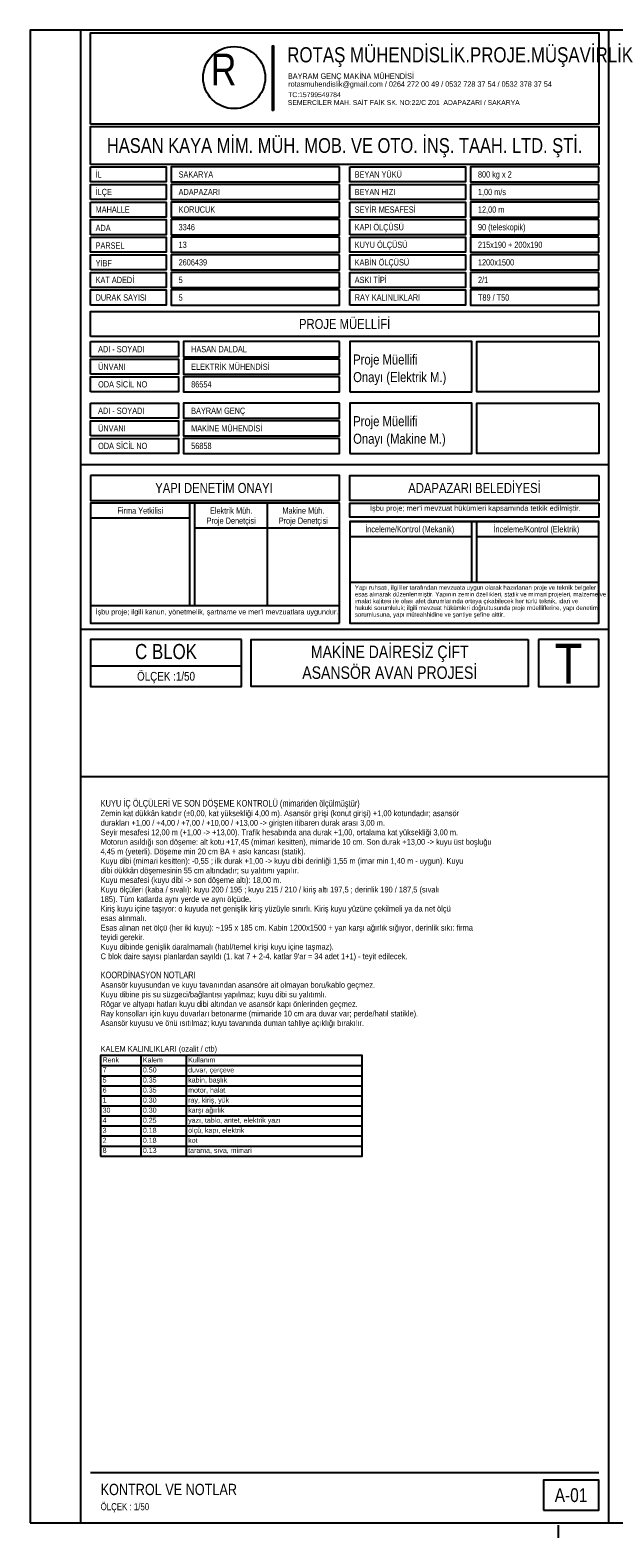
# Model space of a CAD drawing. Header units: centimetres. Extents: x 0 to 15445, y -30 to 2970.
# Tile 1 of 34: x 0 to 1160, y -30 to 2970. Entities that reach past the tile are written whole.
import ezdxf
from ezdxf.enums import TextEntityAlignment as Align

# ---------------------------------------------------------------- set-up
doc = ezdxf.new("R2010")
doc.units = ezdxf.units.CM
doc.linetypes.add('CENTER', pattern=[40, 25, -5, 5, -5])
for name, color, linetype in [('ASN-ANTET', 4, 'CONTINUOUS'), ('ASN-BASLIK', 5, 'CONTINUOUS'), ('ASN-CERCEVE', 7, 'CONTINUOUS'), ('ASN-EKSEN', 8, 'CENTER'), ('ASN-TABLO', 4, 'CONTINUOUS'), ('ASN-YAZI', 4, 'CONTINUOUS')]:
    doc.layers.add(name, color=color, linetype=linetype)
doc.styles.get("Standard").update_dxf_attribs({"font": 'arial.ttf', "width": 0.8})

msp = doc.modelspace()

# ---------------------------------------------------------------- linework, layer by layer
at = {"layer": 'ASN-ANTET'}
for p, q in [((1150, 2105), (100, 2105)), ((615, 2029), (120, 2029)), ((317.5, 1824.3), (317.5, 2029)), ((327.5, 1824.3), (327.5, 2029)), ((471.2, 2029), (471.2, 1824.3)), ((317.5, 1999), (120, 1999)), ((877.5, 1870.7), (877.5, 1992)), ((887.5, 1870.7), (887.5, 1992)), ((615, 1979), (327.5, 1979)), ((877.5, 1962), (635, 1962)), ((1130, 1962), (887.5, 1962)), ((1130, 1870.7), (635, 1870.7)), ((615, 1824.3), (120, 1824.3)), ((1150, 1777.2), (100, 1777.2)), ((420, 1704.3), (120, 1704.3)), ((120, 100), (1130, 100))]:
    msp.add_line(p, q, dxfattribs=at)
for points in [[(100, 1485), (1150, 1485), (1150, 2970), (100, 2970), (100, 1485)], [(120, 2783), (120, 2965), (1130, 2965), (1130, 2783), (120, 2783)], [(483.9, 2810), (481.7, 2810), (481.7, 2938.9), (483.9, 2938.9), (483.9, 2810)], [(120, 2703), (120, 2778), (1130, 2778), (1130, 2703), (120, 2703)], [(120, 2698), (270, 2698), (270, 2668), (120, 2668), (120, 2698)], [(615, 2698), (280, 2698), (280, 2668), (615, 2668), (615, 2698)], [(635, 2698), (865, 2698), (865, 2668), (635, 2668), (635, 2698)], [(1130, 2698), (875, 2698), (875, 2668), (1130, 2668), (1130, 2698)], [(120, 2633), (120, 2663), (270, 2663), (270, 2633), (120, 2633)], [(615, 2663), (280, 2663), (280, 2633), (615, 2633), (615, 2663)], [(635, 2633), (635, 2663), (865, 2663), (865, 2633), (635, 2633)], [(1130, 2663), (875, 2663), (875, 2633), (1130, 2633), (1130, 2663)], [(120, 2628), (270, 2628), (270, 2598), (120, 2598), (120, 2628)], [(615, 2628), (280, 2628), (280, 2598), (615, 2598), (615, 2628)], [(635, 2628), (865, 2628), (865, 2598), (635, 2598), (635, 2628)], [(1130, 2628), (875, 2628), (875, 2598), (1130, 2598), (1130, 2628)], [(120, 2563), (120, 2593), (270, 2593), (270, 2563), (120, 2563)], [(615, 2593), (280, 2593), (280, 2563), (615, 2563), (615, 2593)], [(635, 2563), (635, 2593), (865, 2593), (865, 2563), (635, 2563)], [(1130, 2593), (875, 2593), (875, 2563), (1130, 2563), (1130, 2593)], [(120, 2558), (270, 2558), (270, 2528), (120, 2528), (120, 2558)], [(615, 2558), (280, 2558), (280, 2528), (615, 2528), (615, 2558)], [(635, 2558), (865, 2558), (865, 2528), (635, 2528), (635, 2558)], [(1130, 2558), (875, 2558), (875, 2528), (1130, 2528), (1130, 2558)], [(120, 2493), (120, 2523), (270, 2523), (270, 2493), (120, 2493)], [(615, 2523), (280, 2523), (280, 2493), (615, 2493), (615, 2523)], [(635, 2493), (635, 2523), (865, 2523), (865, 2493), (635, 2493)], [(1130, 2523), (875, 2523), (875, 2493), (1130, 2493), (1130, 2523)], [(120, 2458), (120, 2488), (270, 2488), (270, 2458), (120, 2458)], [(615, 2488), (280, 2488), (280, 2458), (615, 2458), (615, 2488)], [(635, 2458), (635, 2488), (865, 2488), (865, 2458), (635, 2458)], [(1130, 2488), (875, 2488), (875, 2458), (1130, 2458), (1130, 2488)], [(120, 2423), (120, 2453), (270, 2453), (270, 2423), (120, 2423)], [(615, 2453), (280, 2453), (280, 2423), (615, 2423), (615, 2453)], [(635, 2423), (635, 2453), (865, 2453), (865, 2423), (635, 2423)], [(1130, 2453), (875, 2453), (875, 2423), (1130, 2423), (1130, 2453)], [(120, 2360.3), (120, 2410.3), (1130, 2410.3), (1130, 2360.3), (120, 2360.3)], [(120, 2350.3), (295, 2350.3), (295, 2320.3), (120, 2320.3), (120, 2350.3)], [(615, 2350.3), (305, 2350.3), (305, 2320.3), (615, 2320.3), (615, 2350.3)], [(635, 2250.3), (877.5, 2250.3), (877.5, 2350.3), (635, 2350.3), (635, 2250.3)], [(1130, 2350.3), (1130, 2250.3), (887.5, 2250.3), (887.5, 2350.3), (1130, 2350.3)], [(120, 2285.3), (120, 2315.3), (295, 2315.3), (295, 2285.3), (120, 2285.3)], [(615, 2315.3), (305, 2315.3), (305, 2285.3), (615, 2285.3), (615, 2315.3)], [(120, 2250.3), (120, 2280.3), (295, 2280.3), (295, 2250.3), (120, 2250.3)], [(615, 2280.3), (305, 2280.3), (305, 2250.3), (615, 2250.3), (615, 2280.3)], [(120, 2227.7), (295, 2227.7), (295, 2197.7), (120, 2197.7), (120, 2227.7)], [(615, 2227.7), (305, 2227.7), (305, 2197.7), (615, 2197.7), (615, 2227.7)], [(635, 2127.7), (877.5, 2127.7), (877.5, 2227.7), (635, 2227.7), (635, 2127.7)], [(1130, 2227.7), (1130, 2127.7), (887.5, 2127.7), (887.5, 2227.7), (1130, 2227.7)], [(120, 2162.7), (120, 2192.7), (295, 2192.7), (295, 2162.7), (120, 2162.7)], [(615, 2192.7), (305, 2192.7), (305, 2162.7), (615, 2162.7), (615, 2192.7)], [(120, 2127.7), (120, 2157.7), (295, 2157.7), (295, 2127.7), (120, 2127.7)], [(615, 2157.7), (305, 2157.7), (305, 2127.7), (615, 2127.7), (615, 2157.7)], [(120, 2084), (120, 2034), (615, 2034), (615, 2084), (120, 2084)], [(1130, 2084), (1130, 2034), (635, 2034), (635, 2084), (1130, 2084)], [(615, 1790), (615, 2029), (120, 2029), (120, 1790), (615, 1790)], [(1130, 2029), (1130, 2001.2), (635, 2001.2), (635, 2029), (1130, 2029)], [(635, 1992), (1130, 1992), (635, 1992), (635, 1790), (1130, 1790), (1130, 1992)], [(420, 1757.2), (120, 1757.2), (120, 1664.3), (420, 1664.3), (420, 1757.2)], [(990, 1757.2), (990, 1664.3), (439.5, 1664.3), (439.5, 1757.2), (990, 1757.2)], [(1010, 1757.2), (1010, 1664.3), (1130, 1664.3), (1130, 1757.2), (1010, 1757.2)]]:
    msp.add_lwpolyline(points, dxfattribs=at)
msp.add_lwpolyline([(1020, 25), (1130, 25), (1130, 85), (1020, 85)], close=True, dxfattribs=at)
msp.add_circle((405.4, 2875.6), 61.8, dxfattribs=at)
at = {"layer": 'ASN-CERCEVE'}
for p, q in [((1150, 0), (1150, 2970)), ((100, 1485), (1150, 1485))]:
    msp.add_line(p, q, dxfattribs=at)
for points in [[(0, 0), (15445, 0), (15445, 2970), (0, 2970)], [(100, 0), (15420, 0), (15420, 2970), (100, 2970)]]:
    msp.add_lwpolyline(points, close=True, dxfattribs=at)
at = {"layer": 'ASN-EKSEN'}
msp.add_line((1050, -30), (1050, -5), dxfattribs=at)
at = {"layer": 'ASN-TABLO'}
for p, q in [((140, 909.6), (660, 909.6)), ((220, 929.6), (220, 729.6)), ((310, 929.6), (310, 729.6)), ((140, 889.6), (660, 889.6)), ((140, 869.6), (660, 869.6)), ((140, 849.6), (660, 849.6)), ((140, 829.6), (660, 829.6)), ((140, 809.6), (660, 809.6)), ((140, 789.6), (660, 789.6)), ((140, 769.6), (660, 769.6)), ((140, 749.6), (660, 749.6))]:
    msp.add_line(p, q, dxfattribs=at)
msp.add_lwpolyline([(140, 729.6), (660, 729.6), (660, 929.6), (140, 929.6)], close=True, dxfattribs=at)

# ---------------------------------------------------------------- texts
at = {"layer": 'ASN-ANTET', "width": 0.8}
for s, height, p in [('ROTAŞ MÜHENDİSLİK.PROJE.MÜŞAVİRLİK', 30, (510.9, 2936)), ('R', 63, (359.1, 2923.3)), ('BAYRAM GENÇ MAKİNA MÜHENDİSİ', 11.26, (512.3, 2884.2)), ('rotasmuhendislik@gmail.com / 0264 272 00 49 / 0532 728 37 54 / 0532 378 37 54', 10.756, (512.9, 2868.1)), ('SEMERCİLER MAH. SAİT FAİK SK. NO:22/C Z01  ADAPAZARI / SAKARYA', 9.68, (512.1, 2830.8)), ('TC:15799549784', 9.68, (512.8, 2846.4)), ("İşbu proje; mer'i mevzuat hükümleri kapsamında tetkik edilmiştir.", 10.5, (675.5, 2024.1)), ('Yapı ruhsatı, ilgililer tarafından mevzuata uygun olarak hazırlanan proje ve teknik belgeler', 8.67, (645.3, 1865.2)), ('esas alınarak düzenlenmiştir. Yapının zemin özellikleri, statik ve mimari projeleri, malzeme ve', 8.67, (645.3, 1851.8)), ('imalat kalitesi ile olası afet durumlarında ortaya çıkabilecek her türlü teknik, idari ve', 8.67, (645.3, 1838.4)), ("İşbu proje; ilgili kanun, yönetmelik, şartname ve mer'i mevzuatlara uygundur.", 10.2, (130.3, 1817.6)), ('sorumlusuna, yapı müteahhidine ve şantiye şefine aittir.', 8.67, (645.3, 1811.5)), ('hukuki sorumluluk; ilgili mevzuat hükümleri doğrultusunda proje müelliflerine, yapı denetim', 8.67, (645.3, 1824.9))]:
    msp.add_text(s, height=height, dxfattribs=at).set_placement(p, align=Align.TOP_LEFT)
for s, height, p in [('HASAN KAYA MİM. MÜH. MOB. VE OTO. İNŞ. TAAH. LTD. ŞTİ.', 29.271, (625, 2740.5)), ('PROJE MÜELLİFİ', 20, (625, 2385.3)), ('YAPI DENETİM ONAYI', 20, (365.3, 2059)), ('ADAPAZARI BELEDİYESİ', 20, (883.1, 2059)), ('Firma Yetkilisi', 12.5, (218.8, 2014)), ('Elektrik Müh.', 12.5, (399.4, 2014)), ('Makine Müh.', 12.5, (542.9, 2014)), ('Proje Denetçisi', 12.5, (399.4, 1994)), ('Proje Denetçisi', 12.5, (542.9, 1994)), ('İnceleme/Kontrol (Mekanik)', 12.5, (754.4, 1977)), ('İnceleme/Kontrol (Elektrik)', 12.5, (1006.1, 1977)), ('C BLOK', 30, (270, 1733.6)), ('MAKİNE DAİRESİZ ÇİFT', 25, (714.7, 1732.9)), ('T', 80, (1070, 1709.4)), ('ASANSÖR AVAN PROJESİ', 25, (714.7, 1691.6)), ('ÖLÇEK :1/50', 17.5, (270, 1684.3)), ('A-01', 27.5, (1075, 55))]:
    msp.add_text(s, height=height, dxfattribs=at).set_placement(p, align=Align.MIDDLE_CENTER)
for s, p in [('İL', (130, 2683)), ('SAKARYA', (295, 2683)), ('BEYAN YÜKÜ', (645, 2683)), ('800 kg x 2', (890, 2683)), ('İLÇE', (130, 2648)), ('ADAPAZARI', (295, 2648)), ('BEYAN HIZI', (645, 2648)), ('1,00 m/s', (890, 2648)), ('MAHALLE', (130, 2613)), ('KORUCUK', (295, 2613)), ('SEYİR MESAFESİ', (645, 2613)), ('12,00 m', (890, 2613)), ('ADA', (130, 2576.4)), ('3346', (295, 2578)), ('KAPI ÖLÇÜSÜ', (645, 2578)), ('90 (teleskopik)', (890, 2578)), ('KUYU ÖLÇÜSÜ', (645, 2543)), ('PARSEL', (130, 2541.4)), ('13', (295, 2543)), ('215x190 + 200x190', (890, 2543)), ('YİBF', (130, 2506.4)), ('2606439', (295, 2508)), ('KABİN ÖLÇÜSÜ', (645, 2508)), ('1200x1500', (890, 2508)), ('KAT ADEDİ', (130, 2473)), ('5', (295, 2473)), ('ASKI TİPİ', (645, 2473)), ('2/1', (890, 2473)), ('DURAK SAYISI', (130, 2438)), ('5', (295, 2438)), ('RAY KALINLIKLARI', (645, 2438.2)), ('T89 / T50', (890, 2438)), ('ADI - SOYADI', (135, 2335.3)), ('HASAN DALDAL', (320, 2335.3)), ('ÜNVANI', (135, 2300.3)), ('ELEKTRİK MÜHENDİSİ', (320, 2300.3)), ('ODA SİCİL NO', (135, 2265.3)), ('86554', (320, 2265.3)), ('ADI - SOYADI', (135, 2212.7)), ('BAYRAM GENÇ', (320, 2212.7)), ('ÜNVANI', (135, 2177.7)), ('MAKİNE MÜHENDİSİ', (320, 2177.7)), ('ODA SİCİL NO', (135, 2142.7)), ('56858', (320, 2142.7))]:
    msp.add_text(s, height=12.5, dxfattribs=at).set_placement(p, align=Align.MIDDLE_LEFT)
for s, p in [('Proje Müellifi', (642, 2298.7)), ('Onayı (Elektrik M.)', (642, 2263.7)), ('Proje Müellifi', (642, 2176)), ('Onayı (Makine M.)', (642, 2141))]:
    msp.add_text(s, height=20, dxfattribs=at).set_placement(p, align=Align.BOTTOM_LEFT)
msp.add_text('ÖLÇEK : 1/50', height=14, dxfattribs=at).set_placement((140, 25))
at = {"layer": 'ASN-BASLIK', "width": 0.8}
for s, height, p in [('KUYU İÇ ÖLÇÜLERİ VE SON DÖŞEME KONTROLÜ (mimariden ölçülmüştür)', 13.225, (140, 1425)), ('KOORDİNASYON NOTLARI', 13.225, (140, 1083.5)), ('KALEM KALINLIKLARI (ozalit / ctb)', 11, (140, 937.6)), ('Renk', 10, (144, 916)), ('Kalem', 10, (224, 916)), ('Kullanım', 10, (314, 916)), ('KONTROL VE NOTLAR', 22.5, (140, 55))]:
    msp.add_text(s, height=height, dxfattribs=at).set_placement(p)
at = {"layer": 'ASN-TABLO', "width": 0.8}
for s, p in [('7', (144, 896)), ('0.50', (224, 896)), ('duvar, çerçeve', (314, 896)), ('5', (144, 876)), ('0.35', (224, 876)), ('kabin, başlık', (314, 876)), ('6', (144, 856)), ('1', (144, 836)), ('0.35', (224, 856)), ('0.30', (224, 836)), ('motor, halat', (314, 856)), ('ray, kiriş, yük', (314, 836)), ('30', (144, 816)), ('0.30', (224, 816)), ('karşı ağırlık', (314, 816)), ('4', (144, 796)), ('3', (144, 776)), ('0.25', (224, 796)), ('0.18', (224, 776)), ('yazı, tablo, antet, elektrik yazı', (314, 796)), ('ölçü, kapı, elektrik', (314, 776)), ('2', (144, 756)), ('0.18', (224, 756)), ('kot', (314, 756)), ('8', (144, 736)), ('0.13', (224, 736)), ('tarama, sıva, mimari', (314, 736))]:
    msp.add_text(s, height=10, dxfattribs=at).set_placement(p)
at = {"layer": 'ASN-YAZI', "width": 0.8}
for s, p in [('Zemin kat dükkân katıdır (%%p0,00, kat yüksekliği 4,00 m). Asansör girişi (konut girişi) +1,00 kotundadır; asansör', (140, 1406)), ('Seyir mesafesi 12,00 m (+1,00 -> +13,00). Trafik hesabında ana durak +1,00, ortalama kat yüksekliği 3,00 m.', (140, 1368.1)), ('durakları +1,00 / +4,00 / +7,00 / +10,00 / +13,00 -> girişten itibaren durak arası 3,00 m.', (140, 1387)), ('Motorun asıldığı son döşeme: alt kotu +17,45 (mimari kesitten), mimaride 10 cm. Son durak +13,00 -> kuyu üst boşluğu', (140, 1349.1)), ('4,45 m (yeterli). Döşeme min 20 cm BA + askı kancası (statik).', (140, 1330.1)), ('Kuyu dibi (mimari kesitten): -0,55 ; ilk durak +1,00 -> kuyu dibi derinliği 1,55 m (imar min 1,40 m - uygun). Kuyu', (140, 1311.2)), ('dibi dükkân döşemesinin 55 cm altındadır; su yalıtımı yapılır.', (140, 1292.2)), ('Kuyu mesafesi (kuyu dibi -> son döşeme altı): 18,00 m.', (140, 1273.2)), ('Kuyu ölçüleri (kaba / sıvalı): kuyu 200 / 195 ; kuyu 215 / 210 / kiriş altı 197,5 ; derinlik 190 / 187,5 (sıvalı', (140, 1254.2)), ('185). Tüm katlarda aynı yerde ve aynı ölçüde.', (140, 1235.2)), ('Kiriş kuyu içine taşıyor: o kuyuda net genişlik kiriş yüzüyle sınırlı. Kiriş kuyu yüzüne çekilmeli ya da net ölçü', (140, 1216.3)), ('esas alınmalı.', (140, 1197.3)), ('teyidi gerekir.', (140, 1159.3)), ('Esas alınan net ölçü (her iki kuyu): ~195 x 185 cm. Kabin 1200x1500 + yan karşı ağırlık sığıyor, derinlik sıkı: firma', (140, 1178.3)), ('Kuyu dibinde genişlik daralmamalı (hatıl/temel kirişi kuyu içine taşmaz).', (140, 1140.4)), ("C blok daire sayısı planlardan sayıldı (1. kat 7 + 2-4. katlar 9'ar = 34 adet 1+1) - teyit edilecek.", (140, 1121.4)), ('Asansör kuyusundan ve kuyu tavanından asansöre ait olmayan boru/kablo geçmez.', (140, 1064.5)), ('Kuyu dibine pis su süzgeci/bağlantısı yapılmaz; kuyu dibi su yalıtımlı.', (140, 1045.5)), ('Rögar ve altyapı hatları kuyu dibi altından ve asansör kapı önlerinden geçmez.', (140, 1026.5)), ('Ray konsolları için kuyu duvarları betonarme (mimaride 10 cm ara duvar var; perde/hatıl statikle).', (140, 1007.5)), ('Asansör kuyusu ve önü ısıtılmaz; kuyu tavanında duman tahliye açıklığı bırakılır.', (140, 988.6))]:
    msp.add_text(s, height=11.5, dxfattribs=at).set_placement(p)

doc.saveas('drawing.dxf')
